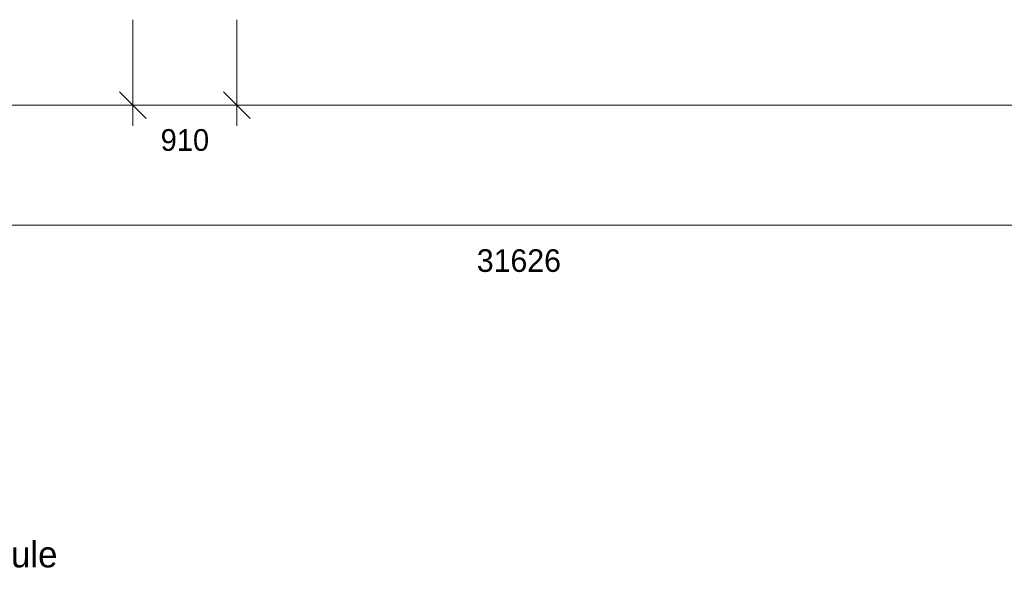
# Model space of a CAD drawing. Header units: millimetres. Extents: x 17 to 413, y 4 to 292.
# Tile 170 of 189: x 134 to 191, y 166 to 198. Entities that reach past the tile are written whole.
import ezdxf
from ezdxf.enums import TextEntityAlignment as Align

# ---------------------------------------------------------------- set-up
doc = ezdxf.new("R2010")
doc.units = ezdxf.units.MM
for name, color, linetype in [('LINE-INK', 7, 'Continuous'), ('TEXT-INK', 7, 'Continuous'), ('TEXT-STEEL_GREY', 7, 'Continuous')]:
    doc.layers.add(name, color=color, linetype=linetype)

msp = doc.modelspace()

# ---------------------------------------------------------------- linework, layer by layer
at = {"layer": 'LINE-INK', "lineweight": 5}
for p, q in [((140.468, 198.227), (140.468, 192.027)), ((146.534, 198.227), (146.534, 192.027)), ((139.69, 194.005), (141.245, 192.449)), ((145.756, 194.005), (147.312, 192.449)), ((57.581, 193.227), (268.421, 193.227)), ((57.581, 186.227), (268.421, 186.227))]:
    msp.add_line(p, q, dxfattribs=at)

# ---------------------------------------------------------------- texts
at = {"layer": 'TEXT-INK'}
for s, height, p in [('910', 1.27, (143.501, 190.563)), ('31626', 1.3208, (163.001, 183.492))]:
    msp.add_text(s, height=height, dxfattribs=at).set_placement(p, align=Align.CENTER)
at = {"layer": 'TEXT-STEEL_GREY'}
msp.add_text('Scale 1:150 @ A3   |   Levels above GF FFL (AOD in the schedule); sills and heads in the schedule', height=1.524, dxfattribs=at).set_placement((46.578, 166.227))

doc.saveas('drawing.dxf')
